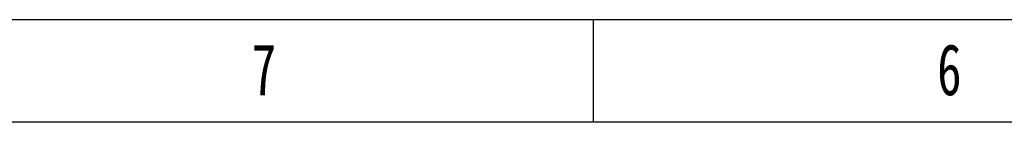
# Model space of a CAD drawing. Header units: millimetres. Extents: x 2819 to 5758, y -64 to 2014.
# Tile 28 of 41: x 3451 to 3925, y 1965 to 2014. Entities that reach past the tile are written whole.
import ezdxf

# ---------------------------------------------------------------- set-up
doc = ezdxf.new("R2010")
doc.units = ezdxf.units.MM
doc.styles.add('样式 1', font='SimSun.ttf', dxfattribs={"width": 0.7, "height": 2.5})

# ---------------------------------------------------------------- blocks, each defined once
blk = doc.blocks.new('图框')
at = {"lineweight": -3}
for p, q in [((2267.32, 1603.15), (0, 1603.15)), ((700.43, 1564.98), (700.43, 1603.15)), ((2229.15, 1564.98), (38.17, 1564.98))]:
    blk.add_line(p, q, dxfattribs=at)
at = {"lineweight": -3, "attachment_point": 1, "style": '样式 1'}
for s, insert, char_height, width in [('7', (573.33, 1594.15), 19.09, 8.6432), ('{\\fSimSun|b0|i0|c134|p2;6}', (828.12, 1594.15), 19.0852, 9.306)]:
    blk.add_mtext(s, dxfattribs=dict(at, insert=insert, char_height=char_height, width=width))

msp = doc.modelspace()

# ---------------------------------------------------------------- block references
at = {"xscale": 1.296362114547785, "yscale": 1.296362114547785, "zscale": 1.296362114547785}
msp.add_blockref('图框', (2819.089, -64.011), dxfattribs=at)

doc.saveas('drawing.dxf')
